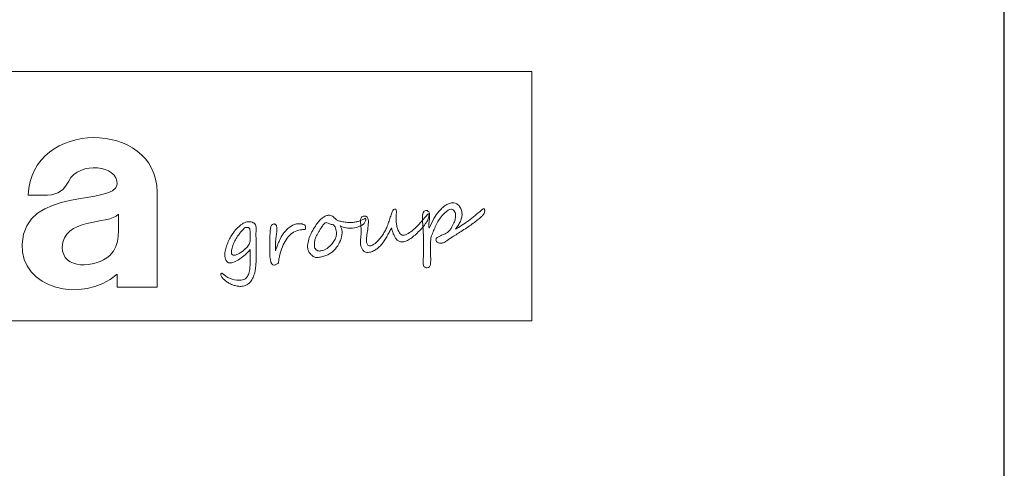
# Model space of a CAD drawing. Header units: millimetres. Extents: x -11513 to 3649, y 2330 to 12522.
# Tile 59 of 75: x -10933.07 to -10919.02, y 12166.98 to 12173.39. Entities that reach past the tile are written whole.
import ezdxf
from ezdxf.enums import TextEntityAlignment as Align

# ---------------------------------------------------------------- set-up
doc = ezdxf.new("R2010")
doc.units = ezdxf.units.MM
doc.layers.add('Aparatura', color=7, linetype='Continuous')
doc.styles.add('Arial', font='Arial', dxfattribs={"height": 1})

# ---------------------------------------------------------------- blocks, each defined once
blk = doc.blocks.new('Tabliczka_2016_RS-W_Włoszczowa')
at = {"layer": 'Aparatura'}
blk.add_lwpolyline([(0, 0), (90, 0), (90, 62), (0, 62)], close=True, dxfattribs=at)
at = {"layer": 'Aparatura', "lineweight": 5}
for points, knots in [([(63.972, 49.055), (63.972, 49.055), (83.258, 49.055), (83.258, 49.055), (83.258, 49.055), (83.258, 49.055), (83.258, 45.497), (83.258, 45.497), (83.258, 45.497), (83.258, 45.497), (63.972, 45.497), (63.972, 45.497), (63.972, 45.497), (63.972, 45.497), (63.972, 49.055), (63.972, 49.055)], [0, 0, 0, 0, 0.2, 0.2, 0.2, 0.2, 0.4, 0.4, 0.4, 0.4, 0.6, 0.6, 0.6, 0.6, 1, 1, 1, 1]), ([(76.347, 47.292), (76.347, 47.292), (76.071, 47.292), (76.071, 47.292), (76.071, 47.292), (76.106, 48.384), (77.908, 48.374), (77.908, 47.335), (77.908, 47.335), (77.908, 46.839), (77.908, 46.473), (77.908, 45.978), (77.908, 45.978), (77.908, 45.978), (77.337, 45.978), (77.337, 45.978), (77.337, 45.978), (77.337, 45.978), (77.337, 46.162), (77.337, 46.162), (77.337, 46.162), (76.831, 45.729), (75.96, 45.961), (75.983, 46.591), (75.983, 46.591), (76.013, 47.424), (77.313, 47.134), (77.337, 47.448), (77.337, 47.448), (77.359, 47.719), (76.799, 47.781), (76.647, 47.493), (76.647, 47.493), (76.577, 47.361), (76.507, 47.302), (76.347, 47.292)], [0, 0, 0, 0, 0.1, 0.1, 0.1, 0.1, 0.2, 0.2, 0.2, 0.2, 0.3, 0.3, 0.3, 0.3, 0.4, 0.4, 0.4, 0.4, 0.5, 0.5, 0.5, 0.5, 0.6, 0.6, 0.6, 0.6, 0.7, 0.7, 0.7, 0.7, 0.8, 0.8, 0.8, 0.8, 1, 1, 1, 1]), ([(81.789, 47.02), (81.791, 47.005), (81.788, 46.988), (81.783, 46.969), (81.783, 46.969), (81.778, 46.949), (81.769, 46.931), (81.758, 46.913), (81.758, 46.913), (81.744, 46.891), (81.728, 46.868), (81.71, 46.846), (81.71, 46.846), (81.691, 46.823), (81.672, 46.801), (81.652, 46.781), (81.652, 46.781), (81.632, 46.76), (81.611, 46.74), (81.59, 46.722), (81.59, 46.722), (81.569, 46.703), (81.548, 46.687), (81.528, 46.673), (81.528, 46.673), (81.507, 46.659), (81.488, 46.648), (81.47, 46.639), (81.47, 46.639), (81.452, 46.631), (81.435, 46.626), (81.421, 46.624), (81.421, 46.624), (81.403, 46.622), (81.387, 46.624), (81.373, 46.629), (81.373, 46.629), (81.358, 46.634), (81.346, 46.641), (81.335, 46.651), (81.335, 46.651), (81.324, 46.66), (81.315, 46.672), (81.307, 46.686), (81.307, 46.686), (81.299, 46.699), (81.291, 46.714), (81.285, 46.729), (81.285, 46.729), (81.278, 46.744), (81.273, 46.76), (81.268, 46.777), (81.268, 46.777), (81.263, 46.793), (81.259, 46.809), (81.255, 46.825), (81.255, 46.825), (81.246, 46.809), (81.237, 46.792), (81.227, 46.772), (81.227, 46.772), (81.216, 46.753), (81.206, 46.733), (81.194, 46.712), (81.194, 46.712), (81.183, 46.692), (81.171, 46.672), (81.159, 46.653), (81.159, 46.653), (81.147, 46.634), (81.136, 46.618), (81.125, 46.604), (81.125, 46.604), (81.113, 46.588), (81.1, 46.573), (81.085, 46.558), (81.085, 46.558), (81.07, 46.543), (81.054, 46.53), (81.037, 46.518), (81.037, 46.518), (81.02, 46.507), (81.002, 46.497), (80.983, 46.489), (80.983, 46.489), (80.964, 46.481), (80.944, 46.476), (80.923, 46.474), (80.923, 46.474), (80.892, 46.471), (80.867, 46.481), (80.847, 46.504), (80.847, 46.504), (80.828, 46.528), (80.816, 46.556), (80.813, 46.589), (80.813, 46.589), (80.812, 46.604), (80.811, 46.621), (80.812, 46.638), (80.812, 46.638), (80.813, 46.655), (80.814, 46.672), (80.816, 46.689), (80.816, 46.689), (80.817, 46.706), (80.819, 46.722), (80.82, 46.739), (80.82, 46.739), (80.822, 46.755), (80.823, 46.77), (80.822, 46.785), (80.822, 46.785), (80.822, 46.791), (80.822, 46.798), (80.821, 46.807), (80.821, 46.807), (80.82, 46.815), (80.819, 46.825), (80.818, 46.837), (80.818, 46.837), (80.817, 46.847), (80.816, 46.857), (80.815, 46.866), (80.815, 46.866), (80.815, 46.874), (80.814, 46.883), (80.814, 46.891), (80.814, 46.891), (80.813, 46.899), (80.813, 46.907), (80.813, 46.914), (80.813, 46.914), (80.813, 46.922), (80.813, 46.93), (80.814, 46.939), (80.814, 46.939), (80.815, 46.953), (80.819, 46.964), (80.826, 46.975), (80.826, 46.975), (80.833, 46.985), (80.846, 46.991), (80.863, 46.993), (80.863, 46.993), (80.898, 46.997), (80.919, 46.974), (80.924, 46.925), (80.924, 46.925), (80.924, 46.916), (80.925, 46.907), (80.924, 46.896), (80.924, 46.896), (80.923, 46.886), (80.922, 46.875), (80.921, 46.864), (80.921, 46.864), (80.92, 46.853), (80.918, 46.841), (80.917, 46.83), (80.917, 46.83), (80.916, 46.818), (80.915, 46.807), (80.914, 46.796), (80.914, 46.796), (80.911, 46.78), (80.909, 46.765), (80.907, 46.749), (80.907, 46.749), (80.904, 46.734), (80.902, 46.719), (80.9, 46.704), (80.9, 46.704), (80.898, 46.689), (80.897, 46.675), (80.897, 46.662), (80.897, 46.662), (80.896, 46.648), (80.896, 46.636), (80.898, 46.625), (80.898, 46.625), (80.898, 46.619), (80.899, 46.613), (80.902, 46.606), (80.902, 46.606), (80.904, 46.599), (80.907, 46.592), (80.911, 46.586), (80.911, 46.586), (80.914, 46.58), (80.919, 46.575), (80.925, 46.571), (80.925, 46.571), (80.93, 46.567), (80.937, 46.566), (80.944, 46.567), (80.944, 46.567), (80.964, 46.569), (80.984, 46.576), (81.004, 46.59), (81.004, 46.59), (81.024, 46.603), (81.042, 46.62), (81.06, 46.638), (81.06, 46.638), (81.077, 46.657), (81.093, 46.677), (81.108, 46.698), (81.108, 46.698), (81.123, 46.718), (81.136, 46.737), (81.147, 46.754), (81.147, 46.754), (81.158, 46.772), (81.169, 46.792), (81.179, 46.814), (81.179, 46.814), (81.189, 46.837), (81.198, 46.861), (81.207, 46.886), (81.207, 46.886), (81.215, 46.91), (81.224, 46.934), (81.231, 46.959), (81.231, 46.959), (81.239, 46.983), (81.246, 47.004), (81.252, 47.024), (81.252, 47.024), (81.266, 47.068), (81.28, 47.091), (81.295, 47.093), (81.295, 47.093), (81.305, 47.094), (81.312, 47.093), (81.316, 47.09), (81.316, 47.09), (81.32, 47.087), (81.322, 47.08), (81.323, 47.07), (81.323, 47.07), (81.324, 47.062), (81.324, 47.052), (81.324, 47.039), (81.324, 47.039), (81.323, 47.025), (81.323, 47.011), (81.322, 46.997), (81.322, 46.997), (81.321, 46.982), (81.32, 46.968), (81.32, 46.955), (81.32, 46.955), (81.319, 46.942), (81.319, 46.931), (81.32, 46.924), (81.32, 46.924), (81.321, 46.918), (81.322, 46.909), (81.323, 46.9), (81.323, 46.9), (81.324, 46.891), (81.325, 46.881), (81.327, 46.871), (81.327, 46.871), (81.328, 46.861), (81.33, 46.851), (81.332, 46.841), (81.332, 46.841), (81.334, 46.831), (81.336, 46.823), (81.338, 46.816), (81.338, 46.816), (81.34, 46.808), (81.344, 46.799), (81.349, 46.787), (81.349, 46.787), (81.354, 46.776), (81.36, 46.765), (81.367, 46.754), (81.367, 46.754), (81.375, 46.744), (81.383, 46.735), (81.392, 46.728), (81.392, 46.728), (81.401, 46.721), (81.411, 46.718), (81.423, 46.719), (81.423, 46.719), (81.444, 46.721), (81.467, 46.729), (81.492, 46.744), (81.492, 46.744), (81.517, 46.759), (81.543, 46.778), (81.569, 46.8), (81.569, 46.8), (81.595, 46.823), (81.62, 46.847), (81.645, 46.874), (81.645, 46.874), (81.67, 46.901), (81.693, 46.928), (81.714, 46.953), (81.714, 46.953), (81.723, 46.964), (81.731, 46.974), (81.74, 46.984), (81.74, 46.984), (81.748, 46.994), (81.756, 47.003), (81.764, 47.01), (81.764, 47.01), (81.771, 47.017), (81.777, 47.022), (81.781, 47.024), (81.781, 47.024), (81.786, 47.026), (81.789, 47.025), (81.789, 47.02)], [0, 0, 0, 0, 0.012346, 0.012346, 0.012346, 0.012346, 0.024691, 0.024691, 0.024691, 0.024691, 0.037037, 0.037037, 0.037037, 0.037037, 0.049383, 0.049383, 0.049383, 0.049383, 0.061728, 0.061728, 0.061728, 0.061728, 0.074074, 0.074074, 0.074074, 0.074074, 0.08642, 0.08642, 0.08642, 0.08642, 0.098765, 0.098765, 0.098765, 0.098765, 0.111111, 0.111111, 0.111111, 0.111111, 0.123457, 0.123457, 0.123457, 0.123457, 0.135802, 0.135802, 0.135802, 0.135802, 0.148148, 0.148148, 0.148148, 0.148148, 0.160494, 0.160494, 0.160494, 0.160494, 0.17284, 0.17284, 0.17284, 0.17284, 0.185185, 0.185185, 0.185185, 0.185185, 0.197531, 0.197531, 0.197531, 0.197531, 0.209877, 0.209877, 0.209877, 0.209877, 0.222222, 0.222222, 0.222222, 0.222222, 0.234568, 0.234568, 0.234568, 0.234568, 0.246914, 0.246914, 0.246914, 0.246914, 0.259259, 0.259259, 0.259259, 0.259259, 0.271605, 0.271605, 0.271605, 0.271605, 0.283951, 0.283951, 0.283951, 0.283951, 0.296296, 0.296296, 0.296296, 0.296296, 0.308642, 0.308642, 0.308642, 0.308642, 0.320988, 0.320988, 0.320988, 0.320988, 0.333333, 0.333333, 0.333333, 0.333333, 0.345679, 0.345679, 0.345679, 0.345679, 0.358025, 0.358025, 0.358025, 0.358025, 0.37037, 0.37037, 0.37037, 0.37037, 0.382716, 0.382716, 0.382716, 0.382716, 0.395062, 0.395062, 0.395062, 0.395062, 0.407407, 0.407407, 0.407407, 0.407407, 0.419753, 0.419753, 0.419753, 0.419753, 0.432099, 0.432099, 0.432099, 0.432099, 0.444444, 0.444444, 0.444444, 0.444444, 0.45679, 0.45679, 0.45679, 0.45679, 0.469136, 0.469136, 0.469136, 0.469136, 0.481481, 0.481481, 0.481481, 0.481481, 0.493827, 0.493827, 0.493827, 0.493827, 0.506173, 0.506173, 0.506173, 0.506173, 0.518519, 0.518519, 0.518519, 0.518519, 0.530864, 0.530864, 0.530864, 0.530864, 0.54321, 0.54321, 0.54321, 0.54321, 0.555556, 0.555556, 0.555556, 0.555556, 0.567901, 0.567901, 0.567901, 0.567901, 0.580247, 0.580247, 0.580247, 0.580247, 0.592593, 0.592593, 0.592593, 0.592593, 0.604938, 0.604938, 0.604938, 0.604938, 0.617284, 0.617284, 0.617284, 0.617284, 0.62963, 0.62963, 0.62963, 0.62963, 0.641975, 0.641975, 0.641975, 0.641975, 0.654321, 0.654321, 0.654321, 0.654321, 0.666667, 0.666667, 0.666667, 0.666667, 0.679012, 0.679012, 0.679012, 0.679012, 0.691358, 0.691358, 0.691358, 0.691358, 0.703704, 0.703704, 0.703704, 0.703704, 0.716049, 0.716049, 0.716049, 0.716049, 0.728395, 0.728395, 0.728395, 0.728395, 0.740741, 0.740741, 0.740741, 0.740741, 0.753086, 0.753086, 0.753086, 0.753086, 0.765432, 0.765432, 0.765432, 0.765432, 0.777778, 0.777778, 0.777778, 0.777778, 0.790123, 0.790123, 0.790123, 0.790123, 0.802469, 0.802469, 0.802469, 0.802469, 0.814815, 0.814815, 0.814815, 0.814815, 0.82716, 0.82716, 0.82716, 0.82716, 0.839506, 0.839506, 0.839506, 0.839506, 0.851852, 0.851852, 0.851852, 0.851852, 0.864198, 0.864198, 0.864198, 0.864198, 0.876543, 0.876543, 0.876543, 0.876543, 0.888889, 0.888889, 0.888889, 0.888889, 0.901235, 0.901235, 0.901235, 0.901235, 0.91358, 0.91358, 0.91358, 0.91358, 0.925926, 0.925926, 0.925926, 0.925926, 0.938272, 0.938272, 0.938272, 0.938272, 0.950617, 0.950617, 0.950617, 0.950617, 0.962963, 0.962963, 0.962963, 0.962963, 0.975309, 0.975309, 0.975309, 0.975309, 1, 1, 1, 1]), ([(82.584, 47.075), (82.585, 47.063), (82.582, 47.049), (82.576, 47.031), (82.576, 47.031), (82.574, 47.027), (82.571, 47.022), (82.567, 47.017), (82.567, 47.017), (82.563, 47.011), (82.558, 47.006), (82.553, 47.001), (82.553, 47.001), (82.549, 46.996), (82.544, 46.991), (82.539, 46.987), (82.539, 46.987), (82.534, 46.983), (82.531, 46.98), (82.529, 46.977), (82.529, 46.977), (82.517, 46.966), (82.502, 46.952), (82.483, 46.937), (82.483, 46.937), (82.464, 46.922), (82.443, 46.906), (82.42, 46.89), (82.42, 46.89), (82.397, 46.873), (82.373, 46.855), (82.347, 46.838), (82.347, 46.838), (82.321, 46.82), (82.295, 46.803), (82.269, 46.786), (82.269, 46.786), (82.243, 46.769), (82.217, 46.752), (82.193, 46.737), (82.193, 46.737), (82.168, 46.722), (82.146, 46.708), (82.125, 46.696), (82.125, 46.696), (82.111, 46.688), (82.097, 46.679), (82.084, 46.668), (82.084, 46.668), (82.071, 46.658), (82.058, 46.649), (82.045, 46.64), (82.045, 46.64), (82.033, 46.631), (82.02, 46.623), (82.007, 46.617), (82.007, 46.617), (81.994, 46.611), (81.98, 46.607), (81.965, 46.605), (81.965, 46.605), (81.956, 46.604), (81.947, 46.605), (81.939, 46.606), (81.939, 46.606), (81.93, 46.607), (81.922, 46.61), (81.915, 46.614), (81.915, 46.614), (81.908, 46.618), (81.902, 46.623), (81.897, 46.63), (81.897, 46.63), (81.893, 46.637), (81.89, 46.645), (81.889, 46.655), (81.889, 46.655), (81.888, 46.66), (81.89, 46.666), (81.893, 46.671), (81.893, 46.671), (81.896, 46.676), (81.9, 46.681), (81.906, 46.685), (81.906, 46.685), (81.911, 46.689), (81.917, 46.693), (81.924, 46.697), (81.924, 46.697), (81.931, 46.701), (81.937, 46.704), (81.943, 46.707), (81.943, 46.707), (81.95, 46.71), (81.958, 46.714), (81.967, 46.718), (81.967, 46.718), (81.976, 46.722), (81.986, 46.725), (81.995, 46.729), (81.995, 46.729), (82.005, 46.733), (82.013, 46.737), (82.022, 46.741), (82.022, 46.741), (82.031, 46.745), (82.038, 46.749), (82.045, 46.753), (82.045, 46.753), (82.056, 46.76), (82.067, 46.77), (82.077, 46.781), (82.077, 46.781), (82.087, 46.792), (82.096, 46.804), (82.104, 46.817), (82.104, 46.817), (82.112, 46.83), (82.12, 46.844), (82.126, 46.857), (82.126, 46.857), (82.133, 46.871), (82.139, 46.884), (82.145, 46.897), (82.145, 46.897), (82.149, 46.905), (82.153, 46.915), (82.156, 46.926), (82.156, 46.926), (82.159, 46.936), (82.162, 46.946), (82.164, 46.957), (82.164, 46.957), (82.166, 46.967), (82.168, 46.977), (82.169, 46.986), (82.169, 46.986), (82.17, 46.995), (82.17, 47.003), (82.169, 47.009), (82.169, 47.009), (82.167, 47.036), (82.159, 47.057), (82.145, 47.071), (82.145, 47.071), (82.132, 47.086), (82.117, 47.093), (82.099, 47.091), (82.099, 47.091), (82.089, 47.09), (82.076, 47.085), (82.063, 47.076), (82.063, 47.076), (82.05, 47.068), (82.036, 47.058), (82.023, 47.046), (82.023, 47.046), (82.01, 47.035), (81.998, 47.023), (81.987, 47.011), (81.987, 47.011), (81.976, 46.999), (81.967, 46.988), (81.961, 46.98), (81.961, 46.98), (81.945, 46.959), (81.93, 46.937), (81.917, 46.913), (81.917, 46.913), (81.903, 46.889), (81.891, 46.865), (81.879, 46.84), (81.879, 46.84), (81.868, 46.815), (81.857, 46.791), (81.847, 46.766), (81.847, 46.766), (81.837, 46.741), (81.828, 46.717), (81.819, 46.695), (81.819, 46.695), (81.816, 46.676), (81.814, 46.655), (81.812, 46.633), (81.812, 46.633), (81.809, 46.61), (81.808, 46.586), (81.809, 46.559), (81.809, 46.559), (81.81, 46.507), (81.811, 46.46), (81.813, 46.419), (81.813, 46.419), (81.815, 46.378), (81.814, 46.339), (81.811, 46.305), (81.811, 46.305), (81.81, 46.292), (81.806, 46.281), (81.798, 46.27), (81.798, 46.27), (81.79, 46.26), (81.779, 46.254), (81.764, 46.253), (81.764, 46.253), (81.76, 46.252), (81.755, 46.253), (81.749, 46.254), (81.749, 46.254), (81.743, 46.256), (81.737, 46.258), (81.732, 46.262), (81.732, 46.262), (81.726, 46.265), (81.721, 46.269), (81.717, 46.273), (81.717, 46.273), (81.713, 46.278), (81.71, 46.283), (81.71, 46.289), (81.71, 46.289), (81.708, 46.302), (81.708, 46.317), (81.708, 46.336), (81.708, 46.336), (81.708, 46.355), (81.708, 46.374), (81.708, 46.393), (81.708, 46.393), (81.709, 46.413), (81.709, 46.43), (81.71, 46.446), (81.71, 46.446), (81.71, 46.461), (81.711, 46.472), (81.711, 46.479), (81.711, 46.479), (81.712, 46.519), (81.713, 46.563), (81.712, 46.609), (81.712, 46.609), (81.712, 46.656), (81.71, 46.707), (81.708, 46.761), (81.708, 46.761), (81.707, 46.773), (81.706, 46.788), (81.705, 46.807), (81.705, 46.807), (81.703, 46.827), (81.702, 46.846), (81.701, 46.866), (81.701, 46.866), (81.699, 46.885), (81.698, 46.904), (81.697, 46.92), (81.697, 46.92), (81.696, 46.937), (81.695, 46.949), (81.695, 46.956), (81.695, 46.956), (81.693, 47.031), (81.709, 47.069), (81.742, 47.073), (81.742, 47.073), (81.749, 47.073), (81.755, 47.072), (81.762, 47.07), (81.762, 47.07), (81.768, 47.067), (81.774, 47.063), (81.779, 47.059), (81.779, 47.059), (81.784, 47.054), (81.788, 47.048), (81.792, 47.042), (81.792, 47.042), (81.795, 47.036), (81.797, 47.029), (81.798, 47.023), (81.798, 47.023), (81.799, 47.01), (81.799, 46.995), (81.798, 46.979), (81.798, 46.979), (81.796, 46.963), (81.795, 46.947), (81.793, 46.93), (81.793, 46.93), (81.791, 46.913), (81.789, 46.897), (81.788, 46.881), (81.788, 46.881), (81.787, 46.864), (81.787, 46.85), (81.788, 46.837), (81.788, 46.837), (81.789, 46.825), (81.791, 46.82), (81.793, 46.82), (81.793, 46.82), (81.816, 46.872), (81.838, 46.917), (81.86, 46.957), (81.86, 46.957), (81.882, 46.996), (81.905, 47.029), (81.928, 47.056), (81.928, 47.056), (81.944, 47.073), (81.959, 47.089), (81.973, 47.104), (81.973, 47.104), (81.988, 47.118), (82.004, 47.131), (82.019, 47.142), (82.019, 47.142), (82.034, 47.153), (82.051, 47.162), (82.068, 47.169), (82.068, 47.169), (82.085, 47.176), (82.103, 47.181), (82.123, 47.183), (82.123, 47.183), (82.136, 47.185), (82.151, 47.183), (82.166, 47.178), (82.166, 47.178), (82.181, 47.172), (82.195, 47.163), (82.208, 47.15), (82.208, 47.15), (82.221, 47.138), (82.233, 47.122), (82.242, 47.102), (82.242, 47.102), (82.252, 47.083), (82.257, 47.061), (82.259, 47.036), (82.259, 47.036), (82.262, 47.017), (82.261, 46.997), (82.256, 46.977), (82.256, 46.977), (82.252, 46.957), (82.245, 46.937), (82.237, 46.917), (82.237, 46.917), (82.228, 46.898), (82.217, 46.878), (82.205, 46.859), (82.205, 46.859), (82.193, 46.841), (82.18, 46.823), (82.166, 46.807), (82.166, 46.807), (82.197, 46.822), (82.228, 46.84), (82.26, 46.861), (82.26, 46.861), (82.291, 46.882), (82.323, 46.904), (82.355, 46.927), (82.355, 46.927), (82.386, 46.951), (82.417, 46.975), (82.447, 47), (82.447, 47), (82.477, 47.025), (82.506, 47.049), (82.533, 47.072), (82.533, 47.072), (82.541, 47.079), (82.548, 47.085), (82.553, 47.09), (82.553, 47.09), (82.558, 47.095), (82.564, 47.097), (82.57, 47.098), (82.57, 47.098), (82.576, 47.099), (82.579, 47.096), (82.581, 47.091), (82.581, 47.091), (82.582, 47.086), (82.583, 47.081), (82.584, 47.075)], [0, 0, 0, 0, 0.010204, 0.010204, 0.010204, 0.010204, 0.020408, 0.020408, 0.020408, 0.020408, 0.030612, 0.030612, 0.030612, 0.030612, 0.040816, 0.040816, 0.040816, 0.040816, 0.05102, 0.05102, 0.05102, 0.05102, 0.061224, 0.061224, 0.061224, 0.061224, 0.071429, 0.071429, 0.071429, 0.071429, 0.081633, 0.081633, 0.081633, 0.081633, 0.091837, 0.091837, 0.091837, 0.091837, 0.102041, 0.102041, 0.102041, 0.102041, 0.112245, 0.112245, 0.112245, 0.112245, 0.122449, 0.122449, 0.122449, 0.122449, 0.132653, 0.132653, 0.132653, 0.132653, 0.142857, 0.142857, 0.142857, 0.142857, 0.153061, 0.153061, 0.153061, 0.153061, 0.163265, 0.163265, 0.163265, 0.163265, 0.173469, 0.173469, 0.173469, 0.173469, 0.183673, 0.183673, 0.183673, 0.183673, 0.193878, 0.193878, 0.193878, 0.193878, 0.204082, 0.204082, 0.204082, 0.204082, 0.214286, 0.214286, 0.214286, 0.214286, 0.22449, 0.22449, 0.22449, 0.22449, 0.234694, 0.234694, 0.234694, 0.234694, 0.244898, 0.244898, 0.244898, 0.244898, 0.255102, 0.255102, 0.255102, 0.255102, 0.265306, 0.265306, 0.265306, 0.265306, 0.27551, 0.27551, 0.27551, 0.27551, 0.285714, 0.285714, 0.285714, 0.285714, 0.295918, 0.295918, 0.295918, 0.295918, 0.306122, 0.306122, 0.306122, 0.306122, 0.316327, 0.316327, 0.316327, 0.316327, 0.326531, 0.326531, 0.326531, 0.326531, 0.336735, 0.336735, 0.336735, 0.336735, 0.346939, 0.346939, 0.346939, 0.346939, 0.357143, 0.357143, 0.357143, 0.357143, 0.367347, 0.367347, 0.367347, 0.367347, 0.377551, 0.377551, 0.377551, 0.377551, 0.387755, 0.387755, 0.387755, 0.387755, 0.397959, 0.397959, 0.397959, 0.397959, 0.408163, 0.408163, 0.408163, 0.408163, 0.418367, 0.418367, 0.418367, 0.418367, 0.428571, 0.428571, 0.428571, 0.428571, 0.438776, 0.438776, 0.438776, 0.438776, 0.44898, 0.44898, 0.44898, 0.44898, 0.459184, 0.459184, 0.459184, 0.459184, 0.469388, 0.469388, 0.469388, 0.469388, 0.479592, 0.479592, 0.479592, 0.479592, 0.489796, 0.489796, 0.489796, 0.489796, 0.5, 0.5, 0.5, 0.5, 0.510204, 0.510204, 0.510204, 0.510204, 0.520408, 0.520408, 0.520408, 0.520408, 0.530612, 0.530612, 0.530612, 0.530612, 0.540816, 0.540816, 0.540816, 0.540816, 0.55102, 0.55102, 0.55102, 0.55102, 0.561224, 0.561224, 0.561224, 0.561224, 0.571429, 0.571429, 0.571429, 0.571429, 0.581633, 0.581633, 0.581633, 0.581633, 0.591837, 0.591837, 0.591837, 0.591837, 0.602041, 0.602041, 0.602041, 0.602041, 0.612245, 0.612245, 0.612245, 0.612245, 0.622449, 0.622449, 0.622449, 0.622449, 0.632653, 0.632653, 0.632653, 0.632653, 0.642857, 0.642857, 0.642857, 0.642857, 0.653061, 0.653061, 0.653061, 0.653061, 0.663265, 0.663265, 0.663265, 0.663265, 0.673469, 0.673469, 0.673469, 0.673469, 0.683673, 0.683673, 0.683673, 0.683673, 0.693878, 0.693878, 0.693878, 0.693878, 0.704082, 0.704082, 0.704082, 0.704082, 0.714286, 0.714286, 0.714286, 0.714286, 0.72449, 0.72449, 0.72449, 0.72449, 0.734694, 0.734694, 0.734694, 0.734694, 0.744898, 0.744898, 0.744898, 0.744898, 0.755102, 0.755102, 0.755102, 0.755102, 0.765306, 0.765306, 0.765306, 0.765306, 0.77551, 0.77551, 0.77551, 0.77551, 0.785714, 0.785714, 0.785714, 0.785714, 0.795918, 0.795918, 0.795918, 0.795918, 0.806122, 0.806122, 0.806122, 0.806122, 0.816327, 0.816327, 0.816327, 0.816327, 0.826531, 0.826531, 0.826531, 0.826531, 0.836735, 0.836735, 0.836735, 0.836735, 0.846939, 0.846939, 0.846939, 0.846939, 0.857143, 0.857143, 0.857143, 0.857143, 0.867347, 0.867347, 0.867347, 0.867347, 0.877551, 0.877551, 0.877551, 0.877551, 0.887755, 0.887755, 0.887755, 0.887755, 0.897959, 0.897959, 0.897959, 0.897959, 0.908163, 0.908163, 0.908163, 0.908163, 0.918367, 0.918367, 0.918367, 0.918367, 0.928571, 0.928571, 0.928571, 0.928571, 0.938776, 0.938776, 0.938776, 0.938776, 0.94898, 0.94898, 0.94898, 0.94898, 0.959184, 0.959184, 0.959184, 0.959184, 0.969388, 0.969388, 0.969388, 0.969388, 0.979592, 0.979592, 0.979592, 0.979592, 1, 1, 1, 1]), ([(77.359, 47.018), (77.217, 46.867), (76.562, 46.973), (76.556, 46.548), (76.556, 46.548), (76.552, 46.222), (77.025, 46.243), (77.235, 46.432), (77.235, 46.432), (77.392, 46.575), (77.354, 46.822), (77.359, 47.018)], [0, 0, 0, 0, 0.25, 0.25, 0.25, 0.25, 0.5, 0.5, 0.5, 0.5, 1, 1, 1, 1]), ([(80.887, 46.947), (80.888, 46.94), (80.887, 46.934), (80.884, 46.927), (80.884, 46.927), (80.882, 46.92), (80.879, 46.913), (80.875, 46.906), (80.875, 46.906), (80.871, 46.899), (80.867, 46.892), (80.862, 46.886), (80.862, 46.886), (80.857, 46.88), (80.851, 46.875), (80.846, 46.871), (80.846, 46.871), (80.833, 46.861), (80.815, 46.851), (80.79, 46.842), (80.79, 46.842), (80.766, 46.832), (80.736, 46.826), (80.699, 46.822), (80.699, 46.822), (80.67, 46.819), (80.64, 46.82), (80.609, 46.825), (80.609, 46.825), (80.579, 46.829), (80.549, 46.839), (80.52, 46.854), (80.52, 46.854), (80.53, 46.841), (80.537, 46.828), (80.541, 46.816), (80.541, 46.816), (80.544, 46.804), (80.547, 46.79), (80.549, 46.773), (80.549, 46.773), (80.552, 46.742), (80.547, 46.709), (80.535, 46.673), (80.535, 46.673), (80.524, 46.637), (80.507, 46.602), (80.486, 46.57), (80.486, 46.57), (80.465, 46.538), (80.443, 46.511), (80.418, 46.489), (80.418, 46.489), (80.404, 46.476), (80.388, 46.464), (80.371, 46.454), (80.371, 46.454), (80.354, 46.444), (80.336, 46.435), (80.317, 46.428), (80.317, 46.428), (80.297, 46.421), (80.277, 46.415), (80.256, 46.41), (80.256, 46.41), (80.236, 46.406), (80.214, 46.402), (80.192, 46.4), (80.192, 46.4), (80.177, 46.399), (80.162, 46.402), (80.147, 46.411), (80.147, 46.411), (80.132, 46.419), (80.118, 46.429), (80.105, 46.442), (80.105, 46.442), (80.092, 46.455), (80.082, 46.469), (80.074, 46.484), (80.074, 46.484), (80.065, 46.499), (80.061, 46.513), (80.059, 46.526), (80.059, 46.526), (80.056, 46.557), (80.057, 46.588), (80.063, 46.617), (80.063, 46.617), (80.068, 46.647), (80.077, 46.676), (80.088, 46.704), (80.088, 46.704), (80.099, 46.732), (80.113, 46.76), (80.129, 46.788), (80.129, 46.788), (80.145, 46.815), (80.162, 46.843), (80.181, 46.871), (80.181, 46.871), (80.191, 46.886), (80.203, 46.901), (80.216, 46.917), (80.216, 46.917), (80.23, 46.932), (80.244, 46.946), (80.259, 46.958), (80.259, 46.958), (80.274, 46.971), (80.29, 46.981), (80.306, 46.989), (80.306, 46.989), (80.322, 46.998), (80.337, 47.003), (80.352, 47.004), (80.352, 47.004), (80.365, 47.006), (80.376, 47.005), (80.385, 47.002), (80.385, 47.002), (80.394, 47), (80.403, 46.996), (80.411, 46.99), (80.411, 46.99), (80.42, 46.984), (80.429, 46.977), (80.438, 46.968), (80.438, 46.968), (80.447, 46.959), (80.458, 46.95), (80.47, 46.939), (80.47, 46.939), (80.474, 46.936), (80.484, 46.932), (80.5, 46.926), (80.5, 46.926), (80.517, 46.921), (80.536, 46.916), (80.558, 46.912), (80.558, 46.912), (80.58, 46.908), (80.603, 46.904), (80.627, 46.902), (80.627, 46.902), (80.651, 46.899), (80.673, 46.899), (80.692, 46.901), (80.692, 46.901), (80.712, 46.903), (80.729, 46.906), (80.745, 46.909), (80.745, 46.909), (80.761, 46.911), (80.777, 46.915), (80.792, 46.92), (80.792, 46.92), (80.807, 46.925), (80.822, 46.93), (80.836, 46.937), (80.836, 46.937), (80.851, 46.944), (80.866, 46.952), (80.883, 46.962), (80.883, 46.962), (80.885, 46.956), (80.886, 46.951), (80.887, 46.947)], [0, 0, 0, 0, 0.023256, 0.023256, 0.023256, 0.023256, 0.046512, 0.046512, 0.046512, 0.046512, 0.069767, 0.069767, 0.069767, 0.069767, 0.093023, 0.093023, 0.093023, 0.093023, 0.116279, 0.116279, 0.116279, 0.116279, 0.139535, 0.139535, 0.139535, 0.139535, 0.162791, 0.162791, 0.162791, 0.162791, 0.186047, 0.186047, 0.186047, 0.186047, 0.209302, 0.209302, 0.209302, 0.209302, 0.232558, 0.232558, 0.232558, 0.232558, 0.255814, 0.255814, 0.255814, 0.255814, 0.27907, 0.27907, 0.27907, 0.27907, 0.302326, 0.302326, 0.302326, 0.302326, 0.325581, 0.325581, 0.325581, 0.325581, 0.348837, 0.348837, 0.348837, 0.348837, 0.372093, 0.372093, 0.372093, 0.372093, 0.395349, 0.395349, 0.395349, 0.395349, 0.418605, 0.418605, 0.418605, 0.418605, 0.44186, 0.44186, 0.44186, 0.44186, 0.465116, 0.465116, 0.465116, 0.465116, 0.488372, 0.488372, 0.488372, 0.488372, 0.511628, 0.511628, 0.511628, 0.511628, 0.534884, 0.534884, 0.534884, 0.534884, 0.55814, 0.55814, 0.55814, 0.55814, 0.581395, 0.581395, 0.581395, 0.581395, 0.604651, 0.604651, 0.604651, 0.604651, 0.627907, 0.627907, 0.627907, 0.627907, 0.651163, 0.651163, 0.651163, 0.651163, 0.674419, 0.674419, 0.674419, 0.674419, 0.697674, 0.697674, 0.697674, 0.697674, 0.72093, 0.72093, 0.72093, 0.72093, 0.744186, 0.744186, 0.744186, 0.744186, 0.767442, 0.767442, 0.767442, 0.767442, 0.790698, 0.790698, 0.790698, 0.790698, 0.813953, 0.813953, 0.813953, 0.813953, 0.837209, 0.837209, 0.837209, 0.837209, 0.860465, 0.860465, 0.860465, 0.860465, 0.883721, 0.883721, 0.883721, 0.883721, 0.906977, 0.906977, 0.906977, 0.906977, 0.930233, 0.930233, 0.930233, 0.930233, 0.953488, 0.953488, 0.953488, 0.953488, 1, 1, 1, 1]), ([(79.32, 46.75), (79.32, 46.723), (79.32, 46.693), (79.321, 46.66), (79.321, 46.66), (79.323, 46.627), (79.324, 46.591), (79.325, 46.551), (79.325, 46.551), (79.325, 46.536), (79.325, 46.519), (79.325, 46.501), (79.325, 46.501), (79.325, 46.482), (79.325, 46.463), (79.324, 46.443), (79.324, 46.443), (79.324, 46.423), (79.324, 46.403), (79.323, 46.383), (79.323, 46.383), (79.323, 46.364), (79.322, 46.347), (79.321, 46.331), (79.321, 46.331), (79.32, 46.308), (79.318, 46.284), (79.315, 46.26), (79.315, 46.26), (79.312, 46.235), (79.308, 46.211), (79.302, 46.186), (79.302, 46.186), (79.296, 46.162), (79.288, 46.138), (79.279, 46.116), (79.279, 46.116), (79.269, 46.093), (79.257, 46.073), (79.242, 46.056), (79.242, 46.056), (79.228, 46.038), (79.21, 46.023), (79.19, 46.012), (79.19, 46.012), (79.169, 46), (79.145, 45.993), (79.118, 45.99), (79.118, 45.99), (79.1, 45.989), (79.082, 45.989), (79.064, 45.991), (79.064, 45.991), (79.046, 45.994), (79.028, 45.998), (79.01, 46.003), (79.01, 46.003), (78.992, 46.009), (78.975, 46.015), (78.958, 46.024), (78.958, 46.024), (78.941, 46.032), (78.925, 46.041), (78.91, 46.051), (78.91, 46.051), (78.894, 46.062), (78.879, 46.073), (78.866, 46.085), (78.866, 46.085), (78.853, 46.097), (78.843, 46.109), (78.833, 46.122), (78.833, 46.122), (78.824, 46.134), (78.819, 46.147), (78.818, 46.16), (78.818, 46.16), (78.817, 46.171), (78.82, 46.178), (78.828, 46.179), (78.828, 46.179), (78.83, 46.179), (78.833, 46.178), (78.837, 46.175), (78.837, 46.175), (78.838, 46.174), (78.84, 46.173), (78.843, 46.171), (78.843, 46.171), (78.845, 46.169), (78.847, 46.167), (78.85, 46.165), (78.85, 46.165), (78.852, 46.163), (78.854, 46.161), (78.855, 46.159), (78.855, 46.159), (78.857, 46.158), (78.858, 46.157), (78.859, 46.157), (78.859, 46.157), (78.94, 46.095), (79.023, 46.069), (79.108, 46.077), (79.108, 46.077), (79.136, 46.08), (79.159, 46.089), (79.175, 46.103), (79.175, 46.103), (79.192, 46.118), (79.204, 46.137), (79.213, 46.158), (79.213, 46.158), (79.222, 46.18), (79.227, 46.204), (79.23, 46.23), (79.23, 46.23), (79.234, 46.256), (79.236, 46.281), (79.237, 46.306), (79.237, 46.306), (79.238, 46.322), (79.239, 46.338), (79.239, 46.353), (79.239, 46.353), (79.239, 46.369), (79.239, 46.385), (79.239, 46.402), (79.239, 46.402), (79.239, 46.419), (79.238, 46.437), (79.238, 46.456), (79.238, 46.456), (79.238, 46.474), (79.237, 46.495), (79.237, 46.516), (79.237, 46.516), (79.223, 46.498), (79.205, 46.478), (79.183, 46.456), (79.183, 46.456), (79.16, 46.435), (79.136, 46.414), (79.11, 46.395), (79.11, 46.395), (79.084, 46.376), (79.058, 46.36), (79.031, 46.347), (79.031, 46.347), (79.004, 46.333), (78.979, 46.325), (78.955, 46.323), (78.955, 46.323), (78.945, 46.322), (78.935, 46.324), (78.927, 46.327), (78.927, 46.327), (78.918, 46.331), (78.91, 46.337), (78.903, 46.345), (78.903, 46.345), (78.895, 46.353), (78.889, 46.363), (78.885, 46.375), (78.885, 46.375), (78.88, 46.388), (78.876, 46.401), (78.875, 46.417), (78.875, 46.417), (78.873, 46.439), (78.874, 46.464), (78.879, 46.49), (78.879, 46.49), (78.884, 46.516), (78.892, 46.543), (78.901, 46.569), (78.901, 46.569), (78.911, 46.596), (78.922, 46.622), (78.934, 46.647), (78.934, 46.647), (78.946, 46.672), (78.958, 46.695), (78.97, 46.715), (78.97, 46.715), (78.982, 46.735), (78.997, 46.756), (79.015, 46.778), (79.015, 46.778), (79.033, 46.801), (79.052, 46.822), (79.073, 46.841), (79.073, 46.841), (79.094, 46.86), (79.116, 46.876), (79.139, 46.889), (79.139, 46.889), (79.163, 46.902), (79.186, 46.91), (79.209, 46.912), (79.209, 46.912), (79.229, 46.914), (79.249, 46.912), (79.268, 46.904), (79.268, 46.904), (79.286, 46.897), (79.302, 46.885), (79.313, 46.868), (79.313, 46.868), (79.316, 46.864), (79.318, 46.858), (79.319, 46.849), (79.319, 46.849), (79.32, 46.841), (79.321, 46.832), (79.321, 46.821), (79.321, 46.821), (79.322, 46.81), (79.322, 46.799), (79.321, 46.786), (79.321, 46.786), (79.321, 46.774), (79.32, 46.762), (79.32, 46.75)], [0, 0, 0, 0, 0.017544, 0.017544, 0.017544, 0.017544, 0.035088, 0.035088, 0.035088, 0.035088, 0.052632, 0.052632, 0.052632, 0.052632, 0.070175, 0.070175, 0.070175, 0.070175, 0.087719, 0.087719, 0.087719, 0.087719, 0.105263, 0.105263, 0.105263, 0.105263, 0.122807, 0.122807, 0.122807, 0.122807, 0.140351, 0.140351, 0.140351, 0.140351, 0.157895, 0.157895, 0.157895, 0.157895, 0.175439, 0.175439, 0.175439, 0.175439, 0.192982, 0.192982, 0.192982, 0.192982, 0.210526, 0.210526, 0.210526, 0.210526, 0.22807, 0.22807, 0.22807, 0.22807, 0.245614, 0.245614, 0.245614, 0.245614, 0.263158, 0.263158, 0.263158, 0.263158, 0.280702, 0.280702, 0.280702, 0.280702, 0.298246, 0.298246, 0.298246, 0.298246, 0.315789, 0.315789, 0.315789, 0.315789, 0.333333, 0.333333, 0.333333, 0.333333, 0.350877, 0.350877, 0.350877, 0.350877, 0.368421, 0.368421, 0.368421, 0.368421, 0.385965, 0.385965, 0.385965, 0.385965, 0.403509, 0.403509, 0.403509, 0.403509, 0.421053, 0.421053, 0.421053, 0.421053, 0.438596, 0.438596, 0.438596, 0.438596, 0.45614, 0.45614, 0.45614, 0.45614, 0.473684, 0.473684, 0.473684, 0.473684, 0.491228, 0.491228, 0.491228, 0.491228, 0.508772, 0.508772, 0.508772, 0.508772, 0.526316, 0.526316, 0.526316, 0.526316, 0.54386, 0.54386, 0.54386, 0.54386, 0.561404, 0.561404, 0.561404, 0.561404, 0.578947, 0.578947, 0.578947, 0.578947, 0.596491, 0.596491, 0.596491, 0.596491, 0.614035, 0.614035, 0.614035, 0.614035, 0.631579, 0.631579, 0.631579, 0.631579, 0.649123, 0.649123, 0.649123, 0.649123, 0.666667, 0.666667, 0.666667, 0.666667, 0.684211, 0.684211, 0.684211, 0.684211, 0.701754, 0.701754, 0.701754, 0.701754, 0.719298, 0.719298, 0.719298, 0.719298, 0.736842, 0.736842, 0.736842, 0.736842, 0.754386, 0.754386, 0.754386, 0.754386, 0.77193, 0.77193, 0.77193, 0.77193, 0.789474, 0.789474, 0.789474, 0.789474, 0.807018, 0.807018, 0.807018, 0.807018, 0.824561, 0.824561, 0.824561, 0.824561, 0.842105, 0.842105, 0.842105, 0.842105, 0.859649, 0.859649, 0.859649, 0.859649, 0.877193, 0.877193, 0.877193, 0.877193, 0.894737, 0.894737, 0.894737, 0.894737, 0.912281, 0.912281, 0.912281, 0.912281, 0.929825, 0.929825, 0.929825, 0.929825, 0.947368, 0.947368, 0.947368, 0.947368, 0.964912, 0.964912, 0.964912, 0.964912, 1, 1, 1, 1]), ([(79.235, 46.635), (79.236, 46.646), (79.236, 46.66), (79.236, 46.677), (79.236, 46.677), (79.236, 46.694), (79.236, 46.714), (79.236, 46.739), (79.236, 46.739), (79.236, 46.752), (79.235, 46.765), (79.236, 46.778), (79.236, 46.778), (79.236, 46.79), (79.234, 46.801), (79.231, 46.809), (79.231, 46.809), (79.227, 46.819), (79.22, 46.826), (79.211, 46.828), (79.211, 46.828), (79.202, 46.831), (79.187, 46.831), (79.167, 46.829), (79.167, 46.829), (79.149, 46.815), (79.132, 46.799), (79.116, 46.78), (79.116, 46.78), (79.099, 46.761), (79.083, 46.741), (79.069, 46.72), (79.069, 46.72), (79.054, 46.698), (79.04, 46.676), (79.028, 46.654), (79.028, 46.654), (79.016, 46.631), (79.005, 46.61), (78.996, 46.588), (78.996, 46.588), (78.987, 46.565), (78.979, 46.542), (78.975, 46.52), (78.975, 46.52), (78.97, 46.497), (78.968, 46.478), (78.97, 46.463), (78.97, 46.463), (78.97, 46.457), (78.972, 46.452), (78.975, 46.447), (78.975, 46.447), (78.978, 46.444), (78.982, 46.441), (78.986, 46.438), (78.986, 46.438), (78.99, 46.436), (78.995, 46.435), (79, 46.435), (79, 46.435), (79.006, 46.434), (79.011, 46.434), (79.017, 46.435), (79.017, 46.435), (79.03, 46.436), (79.044, 46.44), (79.059, 46.448), (79.059, 46.448), (79.074, 46.455), (79.089, 46.464), (79.104, 46.474), (79.104, 46.474), (79.119, 46.484), (79.132, 46.494), (79.145, 46.505), (79.145, 46.505), (79.158, 46.516), (79.169, 46.526), (79.179, 46.535), (79.179, 46.535), (79.183, 46.538), (79.188, 46.543), (79.194, 46.551), (79.194, 46.551), (79.2, 46.558), (79.207, 46.566), (79.213, 46.576), (79.213, 46.576), (79.219, 46.585), (79.224, 46.595), (79.228, 46.605), (79.228, 46.605), (79.233, 46.615), (79.235, 46.625), (79.235, 46.635)], [0, 0, 0, 0, 0.04, 0.04, 0.04, 0.04, 0.08, 0.08, 0.08, 0.08, 0.12, 0.12, 0.12, 0.12, 0.16, 0.16, 0.16, 0.16, 0.2, 0.2, 0.2, 0.2, 0.24, 0.24, 0.24, 0.24, 0.28, 0.28, 0.28, 0.28, 0.32, 0.32, 0.32, 0.32, 0.36, 0.36, 0.36, 0.36, 0.4, 0.4, 0.4, 0.4, 0.44, 0.44, 0.44, 0.44, 0.48, 0.48, 0.48, 0.48, 0.52, 0.52, 0.52, 0.52, 0.56, 0.56, 0.56, 0.56, 0.6, 0.6, 0.6, 0.6, 0.64, 0.64, 0.64, 0.64, 0.68, 0.68, 0.68, 0.68, 0.72, 0.72, 0.72, 0.72, 0.76, 0.76, 0.76, 0.76, 0.8, 0.8, 0.8, 0.8, 0.84, 0.84, 0.84, 0.84, 0.88, 0.88, 0.88, 0.88, 0.92, 0.92, 0.92, 0.92, 1, 1, 1, 1]), ([(80.028, 46.843), (80.028, 46.841), (80.028, 46.837), (80.028, 46.833), (80.028, 46.833), (80.028, 46.828), (80.028, 46.824), (80.026, 46.819), (80.026, 46.819), (80.025, 46.815), (80.024, 46.81), (80.022, 46.807), (80.022, 46.807), (80.02, 46.803), (80.018, 46.801), (80.014, 46.801), (80.014, 46.801), (80.012, 46.8), (80.008, 46.8), (80.003, 46.8), (80.003, 46.8), (79.997, 46.8), (79.991, 46.799), (79.986, 46.799), (79.986, 46.799), (79.979, 46.799), (79.974, 46.798), (79.968, 46.798), (79.968, 46.798), (79.963, 46.798), (79.959, 46.798), (79.957, 46.797), (79.957, 46.797), (79.883, 46.785), (79.824, 46.752), (79.78, 46.698), (79.78, 46.698), (79.737, 46.645), (79.702, 46.576), (79.674, 46.491), (79.674, 46.491), (79.669, 46.474), (79.665, 46.456), (79.66, 46.438), (79.66, 46.438), (79.656, 46.42), (79.651, 46.4), (79.648, 46.38), (79.648, 46.38), (79.645, 46.369), (79.644, 46.359), (79.644, 46.35), (79.644, 46.35), (79.643, 46.342), (79.642, 46.333), (79.64, 46.324), (79.64, 46.324), (79.639, 46.32), (79.636, 46.317), (79.631, 46.314), (79.631, 46.314), (79.625, 46.31), (79.619, 46.307), (79.612, 46.304), (79.612, 46.304), (79.605, 46.301), (79.598, 46.298), (79.592, 46.296), (79.592, 46.296), (79.586, 46.294), (79.581, 46.292), (79.579, 46.292), (79.579, 46.292), (79.552, 46.288), (79.535, 46.314), (79.525, 46.371), (79.525, 46.371), (79.523, 46.386), (79.521, 46.4), (79.52, 46.412), (79.52, 46.412), (79.519, 46.425), (79.518, 46.437), (79.518, 46.449), (79.518, 46.449), (79.517, 46.461), (79.517, 46.474), (79.517, 46.487), (79.517, 46.487), (79.517, 46.5), (79.517, 46.515), (79.517, 46.531), (79.517, 46.531), (79.517, 46.551), (79.517, 46.575), (79.517, 46.601), (79.517, 46.601), (79.517, 46.628), (79.518, 46.655), (79.518, 46.682), (79.518, 46.682), (79.519, 46.708), (79.52, 46.734), (79.522, 46.759), (79.522, 46.759), (79.523, 46.783), (79.525, 46.804), (79.528, 46.82), (79.528, 46.82), (79.53, 46.839), (79.535, 46.853), (79.542, 46.862), (79.542, 46.862), (79.548, 46.872), (79.559, 46.878), (79.574, 46.88), (79.574, 46.88), (79.577, 46.881), (79.582, 46.88), (79.586, 46.878), (79.586, 46.878), (79.591, 46.877), (79.595, 46.874), (79.599, 46.871), (79.599, 46.871), (79.603, 46.868), (79.607, 46.865), (79.61, 46.861), (79.61, 46.861), (79.613, 46.858), (79.614, 46.854), (79.615, 46.851), (79.615, 46.851), (79.616, 46.842), (79.617, 46.831), (79.618, 46.819), (79.618, 46.819), (79.618, 46.808), (79.618, 46.796), (79.617, 46.784), (79.617, 46.784), (79.616, 46.771), (79.615, 46.759), (79.614, 46.746), (79.614, 46.746), (79.612, 46.733), (79.611, 46.721), (79.609, 46.71), (79.609, 46.71), (79.606, 46.687), (79.604, 46.668), (79.603, 46.652), (79.603, 46.652), (79.601, 46.636), (79.6, 46.621), (79.6, 46.606), (79.6, 46.606), (79.599, 46.591), (79.599, 46.575), (79.599, 46.558), (79.599, 46.558), (79.598, 46.541), (79.598, 46.52), (79.597, 46.495), (79.597, 46.495), (79.603, 46.51), (79.607, 46.524), (79.611, 46.534), (79.611, 46.534), (79.614, 46.545), (79.618, 46.555), (79.621, 46.563), (79.621, 46.563), (79.624, 46.572), (79.627, 46.579), (79.63, 46.585), (79.63, 46.585), (79.632, 46.592), (79.635, 46.599), (79.638, 46.606), (79.638, 46.606), (79.642, 46.613), (79.645, 46.621), (79.649, 46.629), (79.649, 46.629), (79.653, 46.638), (79.657, 46.649), (79.663, 46.661), (79.663, 46.661), (79.686, 46.708), (79.711, 46.748), (79.739, 46.779), (79.739, 46.779), (79.767, 46.811), (79.795, 46.834), (79.823, 46.849), (79.823, 46.849), (79.853, 46.868), (79.879, 46.879), (79.9, 46.882), (79.9, 46.882), (79.91, 46.884), (79.922, 46.884), (79.936, 46.884), (79.936, 46.884), (79.95, 46.884), (79.964, 46.883), (79.977, 46.88), (79.977, 46.88), (79.99, 46.877), (80.002, 46.872), (80.012, 46.866), (80.012, 46.866), (80.021, 46.861), (80.027, 46.853), (80.028, 46.843)], [0, 0, 0, 0, 0.018182, 0.018182, 0.018182, 0.018182, 0.036364, 0.036364, 0.036364, 0.036364, 0.054545, 0.054545, 0.054545, 0.054545, 0.072727, 0.072727, 0.072727, 0.072727, 0.090909, 0.090909, 0.090909, 0.090909, 0.109091, 0.109091, 0.109091, 0.109091, 0.127273, 0.127273, 0.127273, 0.127273, 0.145455, 0.145455, 0.145455, 0.145455, 0.163636, 0.163636, 0.163636, 0.163636, 0.181818, 0.181818, 0.181818, 0.181818, 0.2, 0.2, 0.2, 0.2, 0.218182, 0.218182, 0.218182, 0.218182, 0.236364, 0.236364, 0.236364, 0.236364, 0.254545, 0.254545, 0.254545, 0.254545, 0.272727, 0.272727, 0.272727, 0.272727, 0.290909, 0.290909, 0.290909, 0.290909, 0.309091, 0.309091, 0.309091, 0.309091, 0.327273, 0.327273, 0.327273, 0.327273, 0.345455, 0.345455, 0.345455, 0.345455, 0.363636, 0.363636, 0.363636, 0.363636, 0.381818, 0.381818, 0.381818, 0.381818, 0.4, 0.4, 0.4, 0.4, 0.418182, 0.418182, 0.418182, 0.418182, 0.436364, 0.436364, 0.436364, 0.436364, 0.454545, 0.454545, 0.454545, 0.454545, 0.472727, 0.472727, 0.472727, 0.472727, 0.490909, 0.490909, 0.490909, 0.490909, 0.509091, 0.509091, 0.509091, 0.509091, 0.527273, 0.527273, 0.527273, 0.527273, 0.545455, 0.545455, 0.545455, 0.545455, 0.563636, 0.563636, 0.563636, 0.563636, 0.581818, 0.581818, 0.581818, 0.581818, 0.6, 0.6, 0.6, 0.6, 0.618182, 0.618182, 0.618182, 0.618182, 0.636364, 0.636364, 0.636364, 0.636364, 0.654545, 0.654545, 0.654545, 0.654545, 0.672727, 0.672727, 0.672727, 0.672727, 0.690909, 0.690909, 0.690909, 0.690909, 0.709091, 0.709091, 0.709091, 0.709091, 0.727273, 0.727273, 0.727273, 0.727273, 0.745455, 0.745455, 0.745455, 0.745455, 0.763636, 0.763636, 0.763636, 0.763636, 0.781818, 0.781818, 0.781818, 0.781818, 0.8, 0.8, 0.8, 0.8, 0.818182, 0.818182, 0.818182, 0.818182, 0.836364, 0.836364, 0.836364, 0.836364, 0.854545, 0.854545, 0.854545, 0.854545, 0.872727, 0.872727, 0.872727, 0.872727, 0.890909, 0.890909, 0.890909, 0.890909, 0.909091, 0.909091, 0.909091, 0.909091, 0.927273, 0.927273, 0.927273, 0.927273, 0.945455, 0.945455, 0.945455, 0.945455, 0.963636, 0.963636, 0.963636, 0.963636, 1, 1, 1, 1]), ([(80.467, 46.765), (80.467, 46.775), (80.465, 46.788), (80.462, 46.801), (80.462, 46.801), (80.458, 46.815), (80.454, 46.827), (80.448, 46.839), (80.448, 46.839), (80.441, 46.851), (80.434, 46.86), (80.425, 46.867), (80.425, 46.867), (80.417, 46.874), (80.407, 46.876), (80.395, 46.873), (80.395, 46.873), (80.377, 46.878), (80.361, 46.884), (80.349, 46.891), (80.349, 46.891), (80.337, 46.897), (80.327, 46.901), (80.321, 46.9), (80.321, 46.9), (80.316, 46.899), (80.312, 46.898), (80.306, 46.894), (80.306, 46.894), (80.301, 46.891), (80.296, 46.886), (80.291, 46.88), (80.291, 46.88), (80.286, 46.875), (80.28, 46.868), (80.275, 46.861), (80.275, 46.861), (80.27, 46.854), (80.264, 46.846), (80.259, 46.838), (80.259, 46.838), (80.249, 46.822), (80.24, 46.807), (80.231, 46.794), (80.231, 46.794), (80.223, 46.78), (80.215, 46.767), (80.207, 46.754), (80.207, 46.754), (80.2, 46.741), (80.193, 46.728), (80.186, 46.713), (80.186, 46.713), (80.179, 46.699), (80.172, 46.683), (80.166, 46.666), (80.166, 46.666), (80.163, 46.659), (80.161, 46.65), (80.159, 46.64), (80.159, 46.64), (80.157, 46.63), (80.156, 46.62), (80.155, 46.609), (80.155, 46.609), (80.154, 46.599), (80.154, 46.589), (80.154, 46.578), (80.154, 46.578), (80.154, 46.568), (80.154, 46.559), (80.155, 46.551), (80.155, 46.551), (80.156, 46.546), (80.158, 46.54), (80.162, 46.533), (80.162, 46.533), (80.166, 46.526), (80.172, 46.52), (80.178, 46.513), (80.178, 46.513), (80.184, 46.507), (80.191, 46.502), (80.199, 46.498), (80.199, 46.498), (80.207, 46.494), (80.214, 46.493), (80.22, 46.493), (80.22, 46.493), (80.24, 46.495), (80.257, 46.498), (80.271, 46.501), (80.271, 46.501), (80.285, 46.504), (80.297, 46.508), (80.308, 46.514), (80.308, 46.514), (80.32, 46.52), (80.331, 46.527), (80.342, 46.536), (80.342, 46.536), (80.353, 46.545), (80.366, 46.556), (80.381, 46.57), (80.381, 46.57), (80.388, 46.577), (80.395, 46.584), (80.402, 46.593), (80.402, 46.593), (80.409, 46.601), (80.415, 46.61), (80.422, 46.62), (80.422, 46.62), (80.428, 46.629), (80.434, 46.639), (80.44, 46.648), (80.44, 46.648), (80.445, 46.658), (80.451, 46.668), (80.456, 46.677), (80.456, 46.677), (80.459, 46.684), (80.462, 46.691), (80.464, 46.7), (80.464, 46.7), (80.465, 46.709), (80.467, 46.717), (80.467, 46.726), (80.467, 46.726), (80.468, 46.735), (80.468, 46.742), (80.468, 46.749), (80.468, 46.749), (80.468, 46.756), (80.468, 46.761), (80.467, 46.765)], [0, 0, 0, 0, 0.028571, 0.028571, 0.028571, 0.028571, 0.057143, 0.057143, 0.057143, 0.057143, 0.085714, 0.085714, 0.085714, 0.085714, 0.114286, 0.114286, 0.114286, 0.114286, 0.142857, 0.142857, 0.142857, 0.142857, 0.171429, 0.171429, 0.171429, 0.171429, 0.2, 0.2, 0.2, 0.2, 0.228571, 0.228571, 0.228571, 0.228571, 0.257143, 0.257143, 0.257143, 0.257143, 0.285714, 0.285714, 0.285714, 0.285714, 0.314286, 0.314286, 0.314286, 0.314286, 0.342857, 0.342857, 0.342857, 0.342857, 0.371429, 0.371429, 0.371429, 0.371429, 0.4, 0.4, 0.4, 0.4, 0.428571, 0.428571, 0.428571, 0.428571, 0.457143, 0.457143, 0.457143, 0.457143, 0.485714, 0.485714, 0.485714, 0.485714, 0.514286, 0.514286, 0.514286, 0.514286, 0.542857, 0.542857, 0.542857, 0.542857, 0.571429, 0.571429, 0.571429, 0.571429, 0.6, 0.6, 0.6, 0.6, 0.628571, 0.628571, 0.628571, 0.628571, 0.657143, 0.657143, 0.657143, 0.657143, 0.685714, 0.685714, 0.685714, 0.685714, 0.714286, 0.714286, 0.714286, 0.714286, 0.742857, 0.742857, 0.742857, 0.742857, 0.771429, 0.771429, 0.771429, 0.771429, 0.8, 0.8, 0.8, 0.8, 0.828571, 0.828571, 0.828571, 0.828571, 0.857143, 0.857143, 0.857143, 0.857143, 0.885714, 0.885714, 0.885714, 0.885714, 0.914286, 0.914286, 0.914286, 0.914286, 0.942857, 0.942857, 0.942857, 0.942857, 1, 1, 1, 1])]:
    blk.add_open_spline(points, degree=3, knots=knots, dxfattribs=at)
at = {"layer": 'Aparatura', "color": 1, "lineweight": 5, "style": 'Arial'}
for tag, p in [('3-2017-00001/0001', (82.135, 29.517)), ('2017', (32.181, 29.517)), ('...', (77.439, 24.317))]:
    blk.add_attdef(tag, text='', height=2, dxfattribs=at).set_placement(p, align=Align.RIGHT)

msp = doc.modelspace()

# ---------------------------------------------------------------- block references
msp.add_blockref('Tabliczka_2016_RS-W_Włoszczowa', (-11009.018, 12123.591))

doc.saveas('drawing.dxf')
